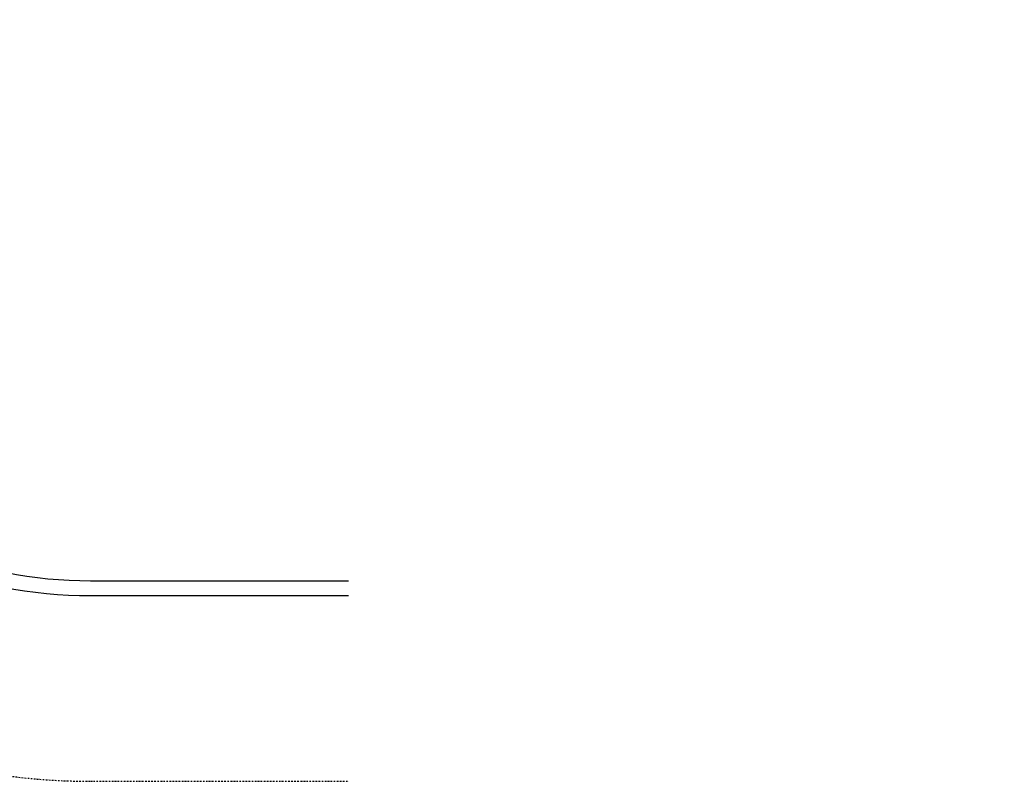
# Model space of a CAD drawing. Header units: inches. Extents: x -145354 to -97635, y 38777 to 78670.
# Tile 64 of 231: x -142799 to -141472, y 46484 to 47509. Entities that reach past the tile are written whole.
import ezdxf

# ---------------------------------------------------------------- set-up
doc = ezdxf.new("R2010")
doc.units = ezdxf.units.IN
doc.header["$MEASUREMENT"] = 0
doc.linetypes.add('DASHDOT', pattern=[1, 0.5, -0.25, 0, -0.25])
doc.layers.add('Pzt-chodniki', color=8, linetype='Continuous')
doc.layers.add('Pzt-drogi-hatch', color=253, linetype='Continuous')

msp = doc.modelspace()

# ---------------------------------------------------------------- linework, layer by layer
at = {"layer": 'Pzt-chodniki'}
for p, q in [((-142703.83, 46753.54), (-142355.98, 46753.54)), ((-142703.83, 46733.54), (-142355.98, 46733.54))]:
    msp.add_line(p, q, dxfattribs=at)
for radius in [600, 600, 580, 580]:
    msp.add_arc((-142703.84, 47333.54), radius, 180, 270.00042, dxfattribs=at)
at = {"layer": 'Pzt-drogi-hatch', "linetype": 'DASHDOT', "ltscale": 4}
msp.add_lwpolyline([(-137959.87, 50766.42), (-137959.87, 51503.69, 0.4142136), (-138809.87, 52353.69), (-142703.84, 52353.69, 0.4142136), (-143553.84, 51503.69), (-143553.84, 47333.55, 0.4142152), (-142703.83, 46483.55), (-142355.98, 46483.55)], format="xyb", dxfattribs=at)

doc.saveas('drawing.dxf')
